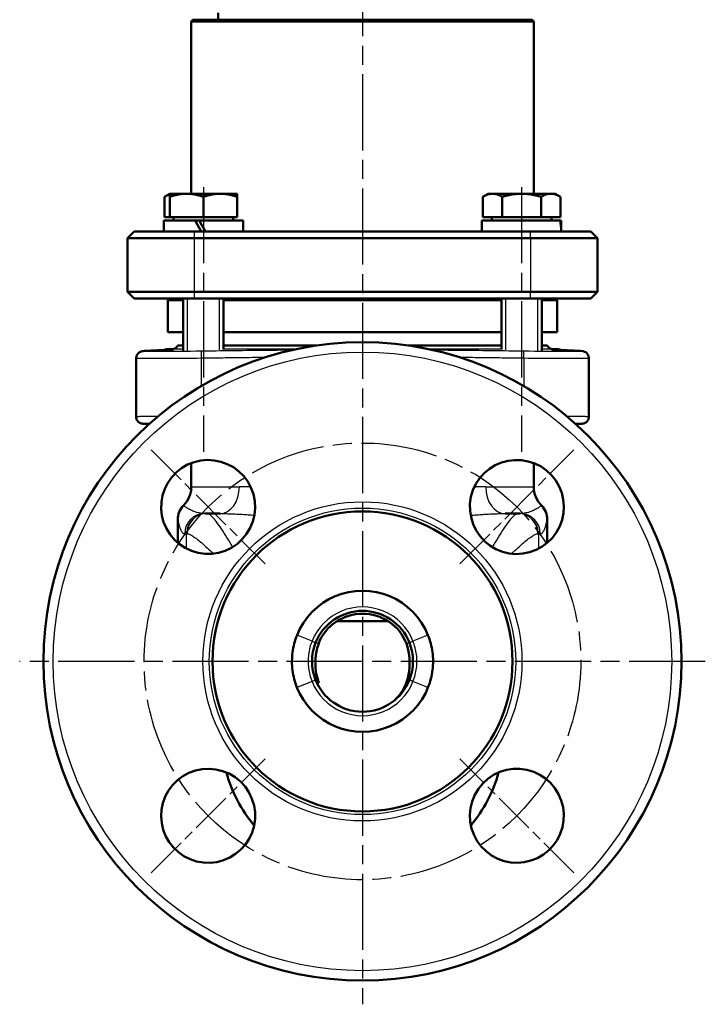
# Model space of a CAD drawing. Header units: millimetres. Extents: x 27 to 364, y 81 to 506.
# Tile 6 of 7: x 260 to 362, y 230 to 377. Entities that reach past the tile are written whole.
import ezdxf

# ---------------------------------------------------------------- set-up
doc = ezdxf.new("R2010")
doc.units = ezdxf.units.MM
doc.header["$LTSCALE"] = 2
doc.linetypes.add('CHAIN', pattern=[0.3543, 0.2362, -0.0295, 0.0591, -0.0295])
for name, color, linetype, lineweight in [('Gewinde(DIN)', 3, 'Continuous', 25), ('Mittellinie(DIN)', 4, 'CHAIN', 25), ('Mittelpunktmarkierung(DIN)', 4, 'CHAIN', 25), ('Sichtbare Kanten(DIN)', 7, 'Continuous', 50), ('Sichtbare tangentiale Kanten(DIN)', 3, 'Continuous', 25)]:
    doc.layers.add(name, color=color, linetype=linetype, lineweight=lineweight)

msp = doc.modelspace()

# ---------------------------------------------------------------- linework, layer by layer
at = {"layer": 'Gewinde(DIN)'}
for p, q in [((285.34, 335.52), (285.34, 327.81)), ((290.15, 327.9), (290.15, 335.52)), ((332.72, 335.52), (332.72, 327.9)), ((337.52, 327.81), (337.52, 335.52))]:
    msp.add_line(p, q, dxfattribs=at)
at = {"layer": 'Mittellinie(DIN)', "linetype": 'CHAIN', "ltscale": 23.990969}
for p, q in [((287.75, 352.12), (287.75, 312.73)), ((335.12, 352.12), (335.12, 312.73))]:
    msp.add_line(p, q, dxfattribs=at)
msp.add_circle((311.43, 281.52), 32.5, dxfattribs=at)
at = {"layer": 'Mittelpunktmarkierung(DIN)', "linetype": 'CHAIN', "ltscale": 23.990969}
for p, q in [((311.43, 504.9), (311.43, 230.48)), ((362.47, 281.52), (260.39, 281.52))]:
    msp.add_line(p, q, dxfattribs=at)
at = {"layer": 'Mittelpunktmarkierung(DIN)', "linetype": 'CHAIN', "ltscale": 13.334355}
for p, q in [((279.97, 312.99), (296.94, 296.02)), ((325.93, 296.02), (342.9, 312.99)), ((279.97, 250.05), (296.94, 267.02)), ((342.9, 250.05), (325.93, 267.02))]:
    msp.add_line(p, q, dxfattribs=at)
at = {"layer": 'Sichtbare Kanten(DIN)'}
for p, q in [((286.18, 377.02), (285.93, 376.77)), ((336.93, 376.77), (285.93, 376.77)), ((285.93, 376.77), (285.93, 351.12)), ((286.18, 377.02), (336.68, 377.02)), ((289.93, 378.02), (289.93, 377.02)), ((336.68, 377.02), (336.93, 376.77)), ((336.93, 376.77), (336.93, 351.12)), ((282.75, 351.12), (281.97, 350.67)), ((281.97, 347.62), (281.97, 350.67)), ((282.75, 350.67), (282.75, 351.12)), ((285.25, 351.12), (282.75, 351.12)), ((282.75, 347.62), (282.75, 350.67)), ((290.25, 351.12), (285.25, 351.12)), ((287.75, 347.62), (287.75, 350.67)), ((292.75, 351.12), (290.25, 351.12)), ((292.75, 351.12), (292.75, 350.67)), ((292.75, 347.62), (292.75, 350.67)), ((330.12, 351.12), (329.35, 350.67)), ((329.35, 347.62), (329.35, 350.67)), ((330.79, 351.12), (330.12, 351.12)), ((335.12, 351.12), (330.79, 351.12)), ((332.23, 347.62), (332.23, 350.67)), ((339.45, 351.12), (335.12, 351.12)), ((338.01, 347.62), (338.01, 350.67)), ((340.12, 351.12), (339.45, 351.12)), ((340.12, 351.12), (340.9, 350.67)), ((340.9, 347.62), (340.9, 350.67)), ((282.75, 347.62), (281.97, 347.62)), ((287.75, 347.62), (282.75, 347.62)), ((283.31, 347.62), (283.31, 347.12)), ((292.75, 347.62), (287.75, 347.62)), ((292.19, 347.62), (292.19, 347.12)), ((332.23, 347.62), (329.35, 347.62)), ((330.68, 347.62), (330.68, 347.12)), ((338.01, 347.62), (332.23, 347.62)), ((340.9, 347.62), (338.01, 347.62)), ((339.56, 347.62), (339.56, 347.12)), ((281.85, 347.12), (286.5, 347.12)), ((281.85, 345.52), (281.85, 347.12)), ((286.5, 347.12), (287.43, 345.52)), ((286.5, 347.12), (287.14, 347.12)), ((288.07, 345.52), (287.14, 347.12)), ((287.14, 347.12), (293.65, 347.12)), ((293.65, 345.52), (293.65, 347.12)), ((329.22, 347.12), (340.89, 347.12)), ((329.22, 345.52), (329.22, 347.12)), ((340.89, 347.12), (340.99, 347.12)), ((340.99, 347.12), (341.02, 347.12)), ((341.02, 346.08), (341.02, 347.12)), ((277.43, 345.52), (276.43, 344.52)), ((286.43, 344.52), (276.43, 344.52)), ((276.43, 344.52), (276.43, 336.52)), ((277.43, 345.52), (286.43, 345.52)), ((336.43, 345.52), (286.43, 345.52)), ((286.43, 344.52), (336.43, 344.52)), ((336.43, 345.52), (345.43, 345.52)), ((346.43, 344.52), (336.43, 344.52)), ((346.43, 344.52), (345.43, 345.52)), ((346.43, 336.52), (346.43, 344.52)), ((276.43, 336.52), (286.43, 336.52)), ((276.43, 336.52), (277.43, 335.52)), ((336.43, 336.52), (286.43, 336.52)), ((336.43, 336.52), (346.43, 336.52)), ((345.43, 335.52), (346.43, 336.52)), ((286.43, 335.52), (277.43, 335.52)), ((282.68, 335.52), (282.43, 335.27)), ((284.75, 335.27), (282.43, 335.27)), ((282.43, 330.52), (282.43, 335.27)), ((284.75, 335.52), (284.75, 327.81)), ((286.43, 335.52), (336.43, 335.52)), ((290.75, 335.52), (290.75, 327.92)), ((332.12, 335.27), (290.75, 335.27)), ((332.12, 335.52), (332.12, 327.92)), ((345.43, 335.52), (336.43, 335.52)), ((338.12, 335.52), (338.12, 327.81)), ((340.43, 335.27), (338.12, 335.27)), ((340.18, 335.52), (340.43, 335.27)), ((340.43, 330.52), (340.43, 335.27)), ((284.75, 330.52), (282.43, 330.52)), ((332.12, 330.52), (290.75, 330.52)), ((340.43, 330.52), (338.12, 330.52)), ((283.93, 328.52), (284.75, 328.52)), ((290.75, 328.52), (304.56, 328.52)), ((318.31, 328.52), (332.12, 328.52)), ((338.12, 328.52), (338.93, 328.52)), ((283.08, 328), (282.41, 327.98)), ((339.79, 328), (340.46, 327.98)), ((277.75, 326.68), (277.75, 317.91)), ((345.12, 326.68), (345.12, 317.91)), ((285.93, 311.03), (285.93, 307.52)), ((336.93, 311.03), (336.93, 307.52)), ((287.95, 303.52), (288.22, 303.52)), ((288.28, 303.52), (288.22, 303.52)), ((288.28, 303.52), (290.22, 303.52)), ((332.65, 303.52), (334.59, 303.52)), ((334.64, 303.52), (334.59, 303.52)), ((334.64, 303.52), (334.92, 303.52)), ((283.93, 302.62), (283.93, 299.16)), ((338.93, 302.62), (338.93, 299.16)), ((311.43, 287.52), (307.66, 287.52)), ((315.2, 287.52), (311.43, 287.52))]:
    msp.add_line(p, q, dxfattribs=at)
at = {"layer": 'Sichtbare Kanten(DIN)', "flags": 128}
for points in [[(282.75, 351.02), (282.72, 351.01), (282.68, 351), (282.65, 350.99), (282.62, 350.98), (282.59, 350.97), (282.56, 350.96), (282.53, 350.95), (282.5, 350.93), (282.47, 350.92), (282.44, 350.91), (282.4, 350.89), (282.37, 350.88), (282.34, 350.87), (282.31, 350.85), (282.27, 350.83), (282.24, 350.82), (282.21, 350.8), (282.18, 350.79), (282.14, 350.77), (282.11, 350.75), (282.07, 350.73), (282.04, 350.71), (282.01, 350.69), (281.97, 350.67)], [(285.25, 351.12), (285.15, 351.12), (285.05, 351.12), (284.95, 351.11), (284.85, 351.11), (284.75, 351.1), (284.65, 351.09), (284.55, 351.08), (284.45, 351.07), (284.35, 351.06), (284.24, 351.05), (284.14, 351.03), (284.04, 351.01), (283.94, 350.99), (283.84, 350.97), (283.73, 350.95), (283.63, 350.93), (283.52, 350.9), (283.41, 350.87), (283.31, 350.84), (283.2, 350.81), (283.09, 350.78), (282.97, 350.75), (282.86, 350.71), (282.75, 350.67)], [(287.75, 350.67), (287.63, 350.71), (287.52, 350.75), (287.41, 350.78), (287.29, 350.81), (287.19, 350.84), (287.08, 350.87), (286.97, 350.9), (286.86, 350.93), (286.76, 350.95), (286.66, 350.97), (286.55, 350.99), (286.45, 351.01), (286.35, 351.03), (286.25, 351.05), (286.15, 351.06), (286.05, 351.07), (285.94, 351.08), (285.84, 351.09), (285.75, 351.1), (285.65, 351.11), (285.55, 351.11), (285.45, 351.12), (285.35, 351.12), (285.25, 351.12)], [(290.25, 351.12), (290.15, 351.12), (290.05, 351.12), (289.95, 351.11), (289.85, 351.11), (289.75, 351.1), (289.65, 351.09), (289.55, 351.08), (289.45, 351.07), (289.35, 351.06), (289.24, 351.05), (289.14, 351.03), (289.04, 351.01), (288.94, 350.99), (288.84, 350.97), (288.73, 350.95), (288.63, 350.93), (288.52, 350.9), (288.41, 350.87), (288.31, 350.84), (288.2, 350.81), (288.09, 350.78), (287.97, 350.75), (287.86, 350.71), (287.75, 350.67)], [(292.75, 350.67), (292.63, 350.71), (292.52, 350.75), (292.41, 350.78), (292.29, 350.81), (292.19, 350.84), (292.08, 350.87), (291.97, 350.9), (291.86, 350.93), (291.76, 350.95), (291.66, 350.97), (291.55, 350.99), (291.45, 351.01), (291.35, 351.03), (291.25, 351.05), (291.15, 351.06), (291.05, 351.07), (290.94, 351.08), (290.84, 351.09), (290.75, 351.1), (290.65, 351.11), (290.55, 351.11), (290.45, 351.12), (290.35, 351.12), (290.25, 351.12)], [(330.79, 351.12), (330.73, 351.12), (330.68, 351.12), (330.62, 351.11), (330.56, 351.11), (330.5, 351.1), (330.45, 351.09), (330.39, 351.08), (330.33, 351.07), (330.27, 351.06), (330.21, 351.05), (330.16, 351.03), (330.1, 351.01), (330.04, 350.99), (329.98, 350.97), (329.92, 350.95), (329.86, 350.93), (329.8, 350.9), (329.73, 350.87), (329.67, 350.84), (329.61, 350.81), (329.54, 350.78), (329.48, 350.75), (329.41, 350.71), (329.35, 350.67)], [(332.23, 350.67), (332.17, 350.71), (332.1, 350.75), (332.04, 350.78), (331.97, 350.81), (331.91, 350.84), (331.85, 350.87), (331.79, 350.9), (331.73, 350.93), (331.67, 350.95), (331.61, 350.97), (331.55, 350.99), (331.49, 351.01), (331.43, 351.03), (331.37, 351.05), (331.31, 351.06), (331.25, 351.07), (331.2, 351.08), (331.14, 351.09), (331.08, 351.1), (331.02, 351.11), (330.96, 351.11), (330.91, 351.12), (330.85, 351.12), (330.79, 351.12)], [(335.12, 351.12), (335.01, 351.12), (334.89, 351.12), (334.78, 351.11), (334.66, 351.11), (334.54, 351.1), (334.43, 351.09), (334.31, 351.08), (334.2, 351.07), (334.08, 351.06), (333.97, 351.05), (333.85, 351.03), (333.73, 351.01), (333.61, 350.99), (333.49, 350.97), (333.37, 350.95), (333.25, 350.93), (333.13, 350.9), (333.01, 350.87), (332.88, 350.84), (332.76, 350.81), (332.63, 350.78), (332.5, 350.75), (332.37, 350.71), (332.23, 350.67)], [(338.01, 350.67), (337.88, 350.71), (337.74, 350.75), (337.62, 350.78), (337.49, 350.81), (337.36, 350.84), (337.24, 350.87), (337.11, 350.9), (336.99, 350.93), (336.87, 350.95), (336.75, 350.97), (336.63, 350.99), (336.51, 351.01), (336.39, 351.03), (336.28, 351.05), (336.16, 351.06), (336.04, 351.07), (335.93, 351.08), (335.81, 351.09), (335.7, 351.1), (335.58, 351.11), (335.47, 351.11), (335.35, 351.12), (335.24, 351.12), (335.12, 351.12)], [(339.45, 351.12), (339.39, 351.12), (339.34, 351.12), (339.28, 351.11), (339.22, 351.11), (339.16, 351.1), (339.11, 351.09), (339.05, 351.08), (338.99, 351.07), (338.93, 351.06), (338.87, 351.05), (338.82, 351.03), (338.76, 351.01), (338.7, 350.99), (338.64, 350.97), (338.58, 350.95), (338.52, 350.93), (338.46, 350.9), (338.39, 350.87), (338.33, 350.84), (338.27, 350.81), (338.21, 350.78), (338.14, 350.75), (338.07, 350.71), (338.01, 350.67)], [(340.9, 350.67), (340.83, 350.71), (340.76, 350.75), (340.7, 350.78), (340.63, 350.81), (340.57, 350.84), (340.51, 350.87), (340.45, 350.9), (340.39, 350.93), (340.33, 350.95), (340.27, 350.97), (340.21, 350.99), (340.15, 351.01), (340.09, 351.03), (340.03, 351.05), (339.97, 351.06), (339.91, 351.07), (339.86, 351.08), (339.8, 351.09), (339.74, 351.1), (339.68, 351.11), (339.63, 351.11), (339.57, 351.12), (339.51, 351.12), (339.45, 351.12)], [(277.75, 326.68), (277.77, 326.89), (277.83, 327.08), (277.93, 327.26), (278.06, 327.41), (278.21, 327.53), (278.36, 327.61), (278.48, 327.65), (278.56, 327.67), (278.67, 327.69), (278.76, 327.7), (278.96, 327.72), (279.22, 327.74), (279.54, 327.76), (279.92, 327.78), (280.37, 327.79)], [(280.37, 327.79), (280.97, 327.82), (281.5, 327.84), (281.96, 327.87), (282.36, 327.89), (282.69, 327.91), (282.94, 327.92), (283.04, 327.93), (283.12, 327.94), (283.17, 327.94), (283.19, 327.95)], [(339.67, 327.95), (339.7, 327.94), (339.75, 327.94), (339.83, 327.93), (339.92, 327.92), (340.18, 327.91), (340.51, 327.89), (340.9, 327.87), (341.37, 327.84), (341.9, 327.82), (342.49, 327.79)], [(342.49, 327.79), (342.94, 327.78), (343.33, 327.76), (343.65, 327.74), (343.91, 327.72), (344.31, 327.67), (344.39, 327.65), (344.51, 327.61), (344.66, 327.53), (344.81, 327.41), (344.94, 327.26), (345.04, 327.08), (345.1, 326.89), (345.12, 326.68)], [(279.66, 316.83), (279.38, 316.85), (279.15, 316.86), (278.95, 316.87), (278.79, 316.89), (278.64, 316.91), (278.55, 316.92), (278.49, 316.94), (278.4, 316.97), (278.29, 317.02), (278.17, 317.09), (278.05, 317.19), (277.94, 317.31), (277.86, 317.45), (277.8, 317.59), (277.76, 317.75), (277.75, 317.91)], [(345.12, 317.91), (345.11, 317.75), (345.07, 317.59), (345.01, 317.45), (344.92, 317.31), (344.82, 317.19), (344.7, 317.09), (344.58, 317.02), (344.47, 316.97), (344.38, 316.94), (344.32, 316.92), (344.22, 316.91), (344.08, 316.89), (343.91, 316.87), (343.72, 316.86), (343.48, 316.85), (343.2, 316.83)], [(294.35, 308.27), (294.83, 307.38), (295.19, 306.4), (295.4, 305.37), (295.45, 304.34), (295.36, 303.35), (295.11, 302.35), (294.72, 301.38), (294.18, 300.48), (293.54, 299.69), (292.8, 299.02), (291.94, 298.43), (290.99, 297.98), (290, 297.68), (289.01, 297.52), (287.99, 297.52), (286.95, 297.66), (285.95, 297.97), (285.02, 298.4), (284.19, 298.95), (283.44, 299.62), (282.78, 300.41), (282.24, 301.29), (281.83, 302.23), (281.57, 303.21), (281.46, 304.19), (281.49, 305.2), (281.67, 306.21), (281.99, 307.19), (282.46, 308.11), (283.04, 308.94), (283.72, 309.66), (284.51, 310.28), (285.39, 310.8), (286.35, 311.18), (287.35, 311.41), (288.37, 311.5), (289.36, 311.44), (290.34, 311.24), (291.3, 310.89), (292.21, 310.41), (293.04, 309.79), (293.76, 309.07), (294.35, 308.27)], [(338.18, 298.6), (337.29, 298.12), (336.31, 297.77), (335.29, 297.56), (334.25, 297.5), (333.26, 297.6), (332.26, 297.84), (331.29, 298.24), (330.39, 298.77), (329.6, 299.42), (328.93, 300.16), (328.35, 301.02), (327.89, 301.96), (327.59, 302.96), (327.44, 303.95), (327.43, 304.96), (327.58, 306), (327.88, 307.01), (328.31, 307.93), (328.86, 308.76), (329.54, 309.52), (330.32, 310.18), (331.2, 310.72), (332.14, 311.12), (333.12, 311.38), (334.11, 311.49), (335.11, 311.46), (336.12, 311.29), (337.1, 310.96), (338.02, 310.5), (338.85, 309.92), (339.57, 309.24), (340.2, 308.45), (340.71, 307.56), (341.09, 306.6), (341.33, 305.6), (341.41, 304.59), (341.36, 303.59), (341.15, 302.61), (340.81, 301.65), (340.32, 300.74), (339.7, 299.92), (338.98, 299.2), (338.18, 298.6)], [(321.18, 285.44), (320.75, 286.38), (320.22, 287.28), (319.61, 288.12), (318.92, 288.89), (318.15, 289.6), (317.32, 290.22), (316.43, 290.76), (315.49, 291.21), (314.51, 291.56), (313.5, 291.82), (312.47, 291.97), (311.43, 292.03), (310.39, 291.97), (309.36, 291.82), (308.35, 291.56), (307.38, 291.21), (306.44, 290.76), (305.55, 290.22), (304.72, 289.6), (303.95, 288.89), (303.26, 288.12), (302.65, 287.28), (302.12, 286.38), (301.69, 285.44)], [(318.41, 284.32), (318.18, 284.83), (317.92, 285.33), (317.62, 285.8), (317.28, 286.25), (316.92, 286.67), (316.52, 287.06), (316.09, 287.42), (315.64, 287.75), (315.17, 288.05), (314.67, 288.3), (314.16, 288.53), (313.63, 288.71), (313.09, 288.85), (312.55, 288.96), (311.99, 289.02), (311.43, 289.04), (310.87, 289.02), (310.32, 288.96), (309.77, 288.85), (309.23, 288.71), (308.7, 288.52), (308.19, 288.3), (307.7, 288.04), (307.22, 287.75), (306.77, 287.42), (306.35, 287.06), (305.95, 286.66), (305.58, 286.24), (305.25, 285.79), (304.95, 285.32), (304.68, 284.83), (304.46, 284.32)], [(317.96, 284.2), (317.76, 284.68), (317.51, 285.14), (317.23, 285.58), (316.92, 286), (316.58, 286.39), (316.2, 286.76), (315.81, 287.1), (315.38, 287.4), (314.94, 287.68), (314.47, 287.92), (313.99, 288.13), (313.5, 288.3), (312.99, 288.43), (312.48, 288.53), (311.96, 288.59), (311.44, 288.61), (310.91, 288.59), (310.39, 288.53), (309.88, 288.44), (309.38, 288.3), (308.88, 288.13), (308.4, 287.92), (307.93, 287.68), (307.49, 287.41), (307.07, 287.1), (306.67, 286.76), (306.29, 286.4), (305.95, 286), (305.64, 285.59), (305.35, 285.14), (305.1, 284.68), (304.91, 284.2)], [(301.69, 285.44), (301.57, 285.12), (301.46, 284.81), (301.36, 284.49), (301.27, 284.17), (301.19, 283.85), (301.12, 283.52), (301.06, 283.19), (301.01, 282.86), (300.98, 282.53), (300.95, 282.2), (300.94, 281.86), (300.93, 281.53), (300.93, 281.2), (300.95, 280.86), (300.98, 280.53), (301.01, 280.2), (301.06, 279.87), (301.12, 279.54), (301.19, 279.21), (301.27, 278.89), (301.36, 278.57), (301.46, 278.25), (301.57, 277.93), (301.68, 277.62)], [(304.46, 284.32), (304.22, 283.65), (304.05, 282.95), (303.95, 282.24), (303.92, 281.53), (303.95, 280.82), (304.05, 280.11), (304.22, 279.41), (304.46, 278.74)], [(318.41, 278.74), (318.65, 279.42), (318.81, 280.11), (318.92, 280.82), (318.95, 281.53), (318.92, 282.25), (318.81, 282.96), (318.64, 283.65), (318.41, 284.32)], [(321.18, 277.62), (321.28, 277.88), (321.4, 278.2), (321.51, 278.57), (321.61, 278.93), (321.69, 279.27), (321.76, 279.59), (321.81, 279.92), (321.86, 280.25), (321.89, 280.58), (321.92, 280.91), (321.93, 281.24), (321.94, 281.57), (321.93, 281.9), (321.91, 282.23), (321.89, 282.56), (321.85, 282.88), (321.8, 283.21), (321.74, 283.54), (321.67, 283.86), (321.6, 284.18), (321.51, 284.5), (321.41, 284.82), (321.3, 285.13), (321.18, 285.44)], [(304.91, 284.2), (304.7, 283.48), (304.55, 282.74), (304.46, 281.99), (304.43, 281.24), (304.46, 280.49), (304.56, 279.74), (304.71, 279.01), (304.92, 278.29)], [(317.95, 278.29), (318.16, 279.01), (318.31, 279.75), (318.41, 280.5), (318.44, 281.25), (318.41, 282), (318.32, 282.74), (318.16, 283.48), (317.96, 284.2)], [(304.46, 278.74), (304.68, 278.24), (304.93, 277.77), (305.22, 277.31), (305.54, 276.87), (305.89, 276.46), (306.27, 276.08), (306.68, 275.72), (307.11, 275.4)], [(315.76, 275.4), (316.19, 275.72), (316.6, 276.08), (316.98, 276.46), (317.33, 276.88), (317.65, 277.31), (317.93, 277.77), (318.19, 278.24), (318.41, 278.74)], [(301.68, 277.62), (302.12, 276.68), (302.65, 275.78), (303.26, 274.93), (303.96, 274.16), (304.73, 273.45), (305.56, 272.83), (306.46, 272.29), (307.4, 271.84), (308.38, 271.49), (309.39, 271.23), (310.43, 271.08), (311.47, 271.03), (312.51, 271.09), (313.55, 271.25), (314.56, 271.51), (315.54, 271.87), (316.48, 272.32), (317.37, 272.87), (318.2, 273.5), (318.96, 274.21), (319.66, 275.01), (320.3, 275.91), (320.84, 276.86), (321.18, 277.62)], [(316.23, 275.76), (316.27, 275.79), (316.34, 275.86), (316.4, 275.91), (316.46, 275.98), (316.6, 276.13), (316.88, 276.45), (317.14, 276.78), (317.38, 277.14), (317.6, 277.51), (317.79, 277.89), (317.95, 278.29)], [(307.11, 275.4), (307.59, 275.08), (308.1, 274.81), (308.62, 274.57), (309.17, 274.38), (309.72, 274.23), (310.29, 274.12), (310.86, 274.05), (311.44, 274.03), (312.01, 274.05), (312.58, 274.12), (313.15, 274.23), (313.71, 274.38), (314.25, 274.58), (314.77, 274.81), (315.28, 275.08), (315.76, 275.4)], [(284.69, 264.44), (285.57, 264.92), (286.55, 265.28), (287.58, 265.48), (288.61, 265.54), (289.61, 265.44), (290.6, 265.2), (291.58, 264.81), (292.47, 264.27), (293.26, 263.63), (293.94, 262.89), (294.52, 262.03), (294.98, 261.08), (295.28, 260.09), (295.43, 259.1), (295.44, 258.08), (295.29, 257.04), (294.99, 256.04), (294.55, 255.11), (294.01, 254.28), (293.33, 253.52), (292.55, 252.86), (291.67, 252.32), (290.72, 251.92), (289.75, 251.66), (288.76, 251.55), (287.75, 251.58), (286.74, 251.75), (285.76, 252.08), (284.85, 252.54), (284.02, 253.13), (283.3, 253.81), (282.67, 254.6), (282.16, 255.48), (281.78, 256.44), (281.54, 257.44), (281.45, 258.46), (281.51, 259.45), (281.71, 260.43), (282.06, 261.39), (282.55, 262.3), (283.16, 263.12), (283.89, 263.84), (284.69, 264.44)], [(328.51, 254.77), (328.04, 255.66), (327.68, 256.64), (327.47, 257.67), (327.42, 258.7), (327.51, 259.69), (327.75, 260.69), (328.15, 261.66), (328.69, 262.56), (329.33, 263.35), (330.07, 264.03), (330.93, 264.61), (331.88, 265.06), (332.87, 265.37), (333.86, 265.52), (334.88, 265.52), (335.91, 265.38), (336.92, 265.08), (337.85, 264.64), (338.67, 264.09), (339.43, 263.42), (340.09, 262.63), (340.63, 261.76), (341.03, 260.81), (341.29, 259.83), (341.41, 258.85), (341.38, 257.84), (341.2, 256.83), (340.88, 255.85), (340.41, 254.93), (339.83, 254.1), (339.15, 253.38), (338.36, 252.76), (337.47, 252.25), (336.52, 251.86), (335.51, 251.63), (334.5, 251.54), (333.51, 251.6), (332.53, 251.8), (331.56, 252.15), (330.66, 252.63), (329.83, 253.25), (329.11, 253.97), (328.51, 254.77)]]:
    msp.add_lwpolyline(points, dxfattribs=at)
at = {"layer": 'Sichtbare Kanten(DIN)'}
for radius in [47.5, 22.33]:
    msp.add_circle((311.43, 281.52), radius, dxfattribs=at)
for centre, radius, start, end in [((283.05, 329), 1, 271.5, 331.4887), ((339.81, 329), 1, 208.5113, 268.5), ((282.43, 326.98), 1, 91.5, 117.6521), ((340.43, 326.98), 1, 62.3412, 88.5), ((281.93, 307.52), 4, 315.5847, 0), ((340.93, 307.52), 4, 180, 224.4153), ((286.93, 302.62), 3, 135.5847, 180), ((335.93, 302.62), 3, 0, 44.4153), ((311.43, 270.52), 21, 195.2742, 219.7958), ((311.43, 270.52), 21, 320.2042, 344.7258)]:
    msp.add_arc(centre, radius, start, end, dxfattribs=at)
for centre, start_param, end_param in [((335.12, 344.97), 1.62506, 1.783197), ((335.12, 346.08), 1.516532, 1.673308)]:
    msp.add_ellipse(centre, major_axis=(0, -10.22), ratio=0.57735, start_param=start_param, end_param=end_param, dxfattribs=at)
at = {"layer": 'Sichtbare tangentiale Kanten(DIN)'}
for p, q in [((286.43, 344.52), (286.43, 345.52)), ((286.43, 336.52), (286.43, 344.52)), ((336.43, 344.52), (336.43, 345.52)), ((336.43, 344.52), (336.43, 336.52)), ((286.43, 335.52), (286.43, 336.52)), ((336.43, 335.52), (336.43, 336.52)), ((282.41, 327.98), (283.02, 327.98)), ((284.75, 328), (283.08, 328)), ((301.63, 328), (290.75, 328)), ((332.12, 328), (321.24, 328)), ((339.79, 328), (338.12, 328)), ((339.85, 327.98), (340.46, 327.98)), ((287.41, 326.68), (287.41, 322.5)), ((335.46, 326.68), (335.46, 322.5)), ((285.93, 307.52), (293.1, 307.52)), ((329.77, 307.52), (336.93, 307.52)), ((285.25, 300.52), (284.97, 300.52)), ((285.25, 298.28), (285.25, 300.52)), ((285.25, 300.52), (285.31, 300.52)), ((337.56, 300.52), (337.62, 300.52)), ((337.62, 300.52), (337.62, 298.28)), ((337.9, 300.52), (337.62, 300.52)), ((303.92, 284.54), (301.69, 285.44)), ((303.92, 284.54), (303.92, 284.54)), ((304.47, 284.31), (304.46, 284.32)), ((318.4, 284.31), (318.41, 284.32)), ((321.18, 285.44), (318.95, 284.54)), ((318.95, 284.54), (318.95, 284.54)), ((303.92, 278.52), (301.68, 277.62)), ((303.91, 278.53), (303.92, 278.52)), ((318.95, 278.52), (318.95, 278.53)), ((321.18, 277.62), (318.95, 278.52))]:
    msp.add_line(p, q, dxfattribs=at)
at = {"layer": 'Sichtbare tangentiale Kanten(DIN)', "flags": 128}
for points in [[(287.42, 327.68), (286.62, 327.67), (285.82, 327.66), (285.04, 327.65), (284.28, 327.64), (283.54, 327.64), (282.85, 327.63), (282.19, 327.63), (281.57, 327.63), (281.01, 327.63), (280.5, 327.63), (280.05, 327.63), (279.66, 327.64), (279.33, 327.64), (279.07, 327.65), (278.88, 327.66), (278.77, 327.67), (278.73, 327.68), (278.76, 327.7), (278.86, 327.71), (279.04, 327.72), (279.28, 327.74), (279.58, 327.76), (279.96, 327.78), (280.39, 327.8)], [(280.39, 327.8), (280.7, 327.81), (281, 327.82), (281.28, 327.83), (281.54, 327.85), (281.78, 327.86), (282.01, 327.87), (282.22, 327.88), (282.42, 327.89), (282.59, 327.9), (282.75, 327.91), (282.89, 327.92), (283.02, 327.93), (283.12, 327.94), (283.21, 327.94), (283.27, 327.95), (283.32, 327.96), (283.35, 327.96), (283.36, 327.97), (283.35, 327.97), (283.32, 327.98), (283.27, 327.98), (283.21, 327.98), (283.12, 327.98), (283.02, 327.98)], [(287.41, 326.68), (287.81, 326.69), (288.21, 326.69), (288.61, 326.7), (289.02, 326.7), (289.42, 326.71), (289.82, 326.71), (290.23, 326.72), (290.63, 326.72), (291.03, 326.73), (291.43, 326.74), (291.84, 326.74), (292.24, 326.75), (292.64, 326.75), (293.05, 326.76), (293.45, 326.76), (293.85, 326.76), (294.25, 326.77), (294.66, 326.77), (295.06, 326.78), (295.46, 326.78), (295.87, 326.79), (296.27, 326.79), (296.67, 326.79), (297.07, 326.8)], [(300.86, 327.83), (300.3, 327.83), (299.74, 327.82), (299.18, 327.82), (298.62, 327.81), (298.06, 327.81), (297.5, 327.8), (296.94, 327.8), (296.38, 327.79), (295.82, 327.79), (295.26, 327.78), (294.7, 327.77), (294.14, 327.77), (293.58, 327.76), (293.02, 327.75), (292.46, 327.75), (291.9, 327.74), (291.34, 327.73), (290.78, 327.73), (290.22, 327.72), (289.66, 327.71), (289.1, 327.7), (288.54, 327.7), (287.98, 327.69), (287.42, 327.68)], [(335.44, 327.68), (334.88, 327.69), (334.32, 327.7), (333.76, 327.7), (333.2, 327.71), (332.64, 327.72), (332.08, 327.73), (331.52, 327.73), (330.96, 327.74), (330.4, 327.75), (329.84, 327.75), (329.28, 327.76), (328.73, 327.77), (328.17, 327.77), (327.61, 327.78), (327.05, 327.79), (326.49, 327.79), (325.93, 327.8), (325.37, 327.8), (324.81, 327.81), (324.25, 327.81), (323.69, 327.82), (323.13, 327.82), (322.57, 327.83), (322.01, 327.83)], [(325.79, 326.8), (326.2, 326.79), (326.6, 326.79), (327, 326.79), (327.4, 326.78), (327.81, 326.78), (328.21, 326.77), (328.61, 326.77), (329.02, 326.76), (329.42, 326.76), (329.82, 326.76), (330.22, 326.75), (330.63, 326.75), (331.03, 326.74), (331.43, 326.74), (331.84, 326.73), (332.24, 326.72), (332.64, 326.72), (333.04, 326.71), (333.45, 326.71), (333.85, 326.7), (334.25, 326.7), (334.66, 326.69), (335.06, 326.69), (335.46, 326.68)], [(342.48, 327.8), (342.91, 327.78), (343.29, 327.76), (343.6, 327.74), (343.84, 327.72), (344.01, 327.71), (344.11, 327.7), (344.14, 327.68), (344.1, 327.67), (343.98, 327.66), (343.79, 327.65), (343.54, 327.64), (343.21, 327.64), (342.82, 327.63), (342.37, 327.63), (341.86, 327.63), (341.29, 327.63), (340.68, 327.63), (340.02, 327.63), (339.32, 327.64), (338.59, 327.64), (337.83, 327.65), (337.05, 327.66), (336.25, 327.67), (335.44, 327.68)], [(339.85, 327.98), (339.75, 327.98), (339.66, 327.98), (339.6, 327.98), (339.55, 327.98), (339.52, 327.97), (339.51, 327.97), (339.52, 327.96), (339.55, 327.96), (339.6, 327.95), (339.66, 327.94), (339.75, 327.94), (339.85, 327.93), (339.97, 327.92), (340.11, 327.91), (340.27, 327.9), (340.45, 327.89), (340.64, 327.88), (340.85, 327.87), (341.08, 327.86), (341.33, 327.85), (341.59, 327.83), (341.87, 327.82), (342.17, 327.81), (342.48, 327.8)], [(277.75, 326.68), (277.77, 326.68), (277.83, 326.67), (277.93, 326.66), (278.07, 326.65), (278.26, 326.65), (278.48, 326.64), (278.74, 326.64), (279.04, 326.64), (279.37, 326.63), (279.73, 326.63), (280.13, 326.63), (280.56, 326.63), (281.01, 326.63), (281.5, 326.63), (282.01, 326.63), (282.55, 326.63), (283.11, 326.64), (283.68, 326.64), (284.28, 326.65), (284.88, 326.65), (285.5, 326.66), (286.13, 326.66), (286.77, 326.67), (287.41, 326.68)], [(335.46, 326.68), (336.1, 326.67), (336.73, 326.66), (337.36, 326.66), (337.98, 326.65), (338.59, 326.65), (339.18, 326.64), (339.76, 326.64), (340.31, 326.63), (340.85, 326.63), (341.36, 326.63), (341.85, 326.63), (342.31, 326.63), (342.74, 326.63), (343.14, 326.63), (343.51, 326.63), (343.84, 326.64), (344.13, 326.64), (344.39, 326.64), (344.61, 326.65), (344.79, 326.65), (344.94, 326.66), (345.04, 326.67), (345.1, 326.68), (345.12, 326.68)], [(280.97, 317.97), (280.72, 317.97), (280.48, 317.97), (280.25, 317.97), (280.02, 317.97), (279.81, 317.97), (279.61, 317.96), (279.41, 317.96), (279.23, 317.96), (279.05, 317.96), (278.89, 317.96), (278.73, 317.96), (278.59, 317.95), (278.46, 317.95), (278.34, 317.95), (278.23, 317.95), (278.13, 317.94), (278.04, 317.94), (277.96, 317.94), (277.89, 317.93), (277.84, 317.93), (277.8, 317.92), (277.77, 317.92), (277.75, 317.92), (277.75, 317.91)], [(279.66, 316.83), (279.51, 316.84), (279.37, 316.85), (279.24, 316.86), (279.13, 316.86), (279.03, 316.87), (278.94, 316.88), (278.87, 316.88), (278.82, 316.89), (278.77, 316.9), (278.74, 316.9), (278.73, 316.91), (278.73, 316.91), (278.74, 316.92), (278.77, 316.92), (278.81, 316.93), (278.87, 316.93), (278.94, 316.94), (279.02, 316.94), (279.12, 316.95), (279.23, 316.95), (279.36, 316.95), (279.49, 316.95), (279.64, 316.96), (279.81, 316.96)], [(345.12, 317.91), (345.12, 317.92), (345.1, 317.92), (345.07, 317.92), (345.03, 317.93), (344.97, 317.93), (344.91, 317.94), (344.83, 317.94), (344.74, 317.94), (344.64, 317.95), (344.53, 317.95), (344.41, 317.95), (344.28, 317.95), (344.13, 317.96), (343.98, 317.96), (343.81, 317.96), (343.64, 317.96), (343.46, 317.96), (343.26, 317.96), (343.06, 317.97), (342.84, 317.97), (342.62, 317.97), (342.39, 317.97), (342.15, 317.97), (341.9, 317.97)], [(343.06, 316.96), (343.22, 316.96), (343.37, 316.95), (343.51, 316.95), (343.64, 316.95), (343.75, 316.95), (343.85, 316.94), (343.93, 316.94), (344, 316.93), (344.06, 316.93), (344.1, 316.92), (344.13, 316.92), (344.14, 316.91), (344.14, 316.91), (344.13, 316.9), (344.1, 316.9), (344.05, 316.89), (343.99, 316.88), (343.92, 316.88), (343.84, 316.87), (343.74, 316.86), (343.62, 316.86), (343.5, 316.85), (343.36, 316.84), (343.2, 316.83)], [(294.8, 307.47), (294.72, 307.47), (294.65, 307.47), (294.57, 307.48), (294.5, 307.48), (294.43, 307.49), (294.36, 307.49), (294.28, 307.49), (294.21, 307.5), (294.14, 307.5), (294.07, 307.5), (294, 307.5), (293.93, 307.51), (293.86, 307.51), (293.79, 307.51), (293.72, 307.51), (293.65, 307.51), (293.58, 307.52), (293.51, 307.52), (293.44, 307.52), (293.37, 307.52), (293.3, 307.52), (293.23, 307.52), (293.16, 307.52), (293.1, 307.52)], [(329.77, 307.52), (329.7, 307.52), (329.63, 307.52), (329.57, 307.52), (329.5, 307.52), (329.43, 307.52), (329.36, 307.52), (329.29, 307.52), (329.22, 307.51), (329.15, 307.51), (329.08, 307.51), (329.01, 307.51), (328.94, 307.5), (328.87, 307.5), (328.8, 307.5), (328.73, 307.5), (328.65, 307.49), (328.58, 307.49), (328.51, 307.49), (328.44, 307.48), (328.36, 307.48), (328.29, 307.47), (328.22, 307.47), (328.14, 307.46), (328.07, 307.46)], [(287.95, 303.52), (287.73, 303.53), (287.52, 303.54), (287.32, 303.57), (287.11, 303.61), (286.92, 303.65), (286.72, 303.7), (286.54, 303.76), (286.36, 303.82), (286.19, 303.89), (286.02, 303.96), (285.86, 304.04), (285.72, 304.11), (285.58, 304.19), (285.45, 304.26), (285.33, 304.34), (285.22, 304.41), (285.12, 304.47), (285.04, 304.53), (284.96, 304.59), (284.9, 304.63), (284.85, 304.67), (284.82, 304.7), (284.8, 304.72), (284.79, 304.72)], [(292.13, 298.54), (291.9, 298.9), (291.68, 299.26), (291.46, 299.61), (291.25, 299.96), (291.04, 300.29), (290.83, 300.62), (290.63, 300.94), (290.43, 301.24), (290.24, 301.52), (290.05, 301.8), (289.87, 302.05), (289.7, 302.28), (289.54, 302.49), (289.38, 302.68), (289.24, 302.85), (289.1, 303), (288.96, 303.13), (288.84, 303.24), (288.73, 303.33), (288.62, 303.4), (288.52, 303.45), (288.43, 303.49), (288.35, 303.51), (288.28, 303.52)], [(290.22, 303.52), (290.41, 303.52), (290.61, 303.52), (290.8, 303.52), (291, 303.51), (291.2, 303.51), (291.4, 303.5), (291.61, 303.5), (291.81, 303.49), (292.02, 303.48), (292.23, 303.47), (292.44, 303.46), (292.65, 303.45), (292.87, 303.44), (293.09, 303.43), (293.3, 303.42), (293.53, 303.41), (293.75, 303.39), (293.97, 303.38), (294.2, 303.36), (294.42, 303.35), (294.65, 303.33), (294.88, 303.32), (295.11, 303.3), (295.34, 303.29)], [(327.53, 303.26), (327.76, 303.28), (327.99, 303.3), (328.22, 303.31), (328.45, 303.33), (328.67, 303.35), (328.9, 303.36), (329.12, 303.38), (329.34, 303.39), (329.56, 303.41), (329.78, 303.42), (330, 303.43), (330.21, 303.44), (330.43, 303.46), (330.64, 303.47), (330.85, 303.48), (331.06, 303.49), (331.26, 303.49), (331.47, 303.5), (331.67, 303.51), (331.87, 303.51), (332.07, 303.52), (332.26, 303.52), (332.46, 303.52), (332.65, 303.52)], [(334.59, 303.52), (334.52, 303.51), (334.44, 303.49), (334.35, 303.45), (334.25, 303.4), (334.14, 303.33), (334.03, 303.24), (333.9, 303.13), (333.77, 303), (333.63, 302.85), (333.48, 302.68), (333.33, 302.49), (333.16, 302.28), (332.99, 302.05), (332.81, 301.8), (332.63, 301.52), (332.44, 301.24), (332.24, 300.94), (332.04, 300.62), (331.83, 300.29), (331.62, 299.96), (331.41, 299.61), (331.19, 299.26), (330.97, 298.9), (330.74, 298.54)], [(338.08, 304.72), (338.07, 304.72), (338.05, 304.7), (338.01, 304.67), (337.97, 304.63), (337.91, 304.59), (337.83, 304.53), (337.75, 304.47), (337.65, 304.41), (337.54, 304.34), (337.42, 304.26), (337.29, 304.19), (337.15, 304.11), (337, 304.04), (336.85, 303.96), (336.68, 303.89), (336.51, 303.82), (336.33, 303.76), (336.14, 303.7), (335.95, 303.65), (335.75, 303.61), (335.55, 303.57), (335.34, 303.54), (335.13, 303.53), (334.92, 303.52)], [(283.93, 302.62), (283.94, 302.61), (283.94, 302.58), (283.95, 302.54), (283.96, 302.47), (283.98, 302.39), (284, 302.29), (284.02, 302.19), (284.05, 302.07), (284.08, 301.95), (284.11, 301.82), (284.15, 301.69), (284.19, 301.55), (284.24, 301.42), (284.29, 301.29), (284.34, 301.17), (284.39, 301.05), (284.45, 300.94), (284.51, 300.84), (284.58, 300.75), (284.65, 300.67), (284.72, 300.61), (284.8, 300.56), (284.88, 300.53), (284.97, 300.52)], [(337.9, 300.52), (337.98, 300.53), (338.07, 300.56), (338.14, 300.61), (338.22, 300.67), (338.29, 300.75), (338.35, 300.84), (338.42, 300.94), (338.47, 301.05), (338.53, 301.17), (338.58, 301.29), (338.63, 301.42), (338.68, 301.55), (338.72, 301.69), (338.75, 301.82), (338.79, 301.95), (338.82, 302.07), (338.84, 302.19), (338.87, 302.29), (338.89, 302.39), (338.9, 302.47), (338.92, 302.54), (338.93, 302.58), (338.93, 302.61), (338.93, 302.62)], [(285.31, 300.52), (285.38, 300.52), (285.45, 300.5), (285.54, 300.48), (285.64, 300.44), (285.74, 300.4), (285.85, 300.35), (285.97, 300.28), (286.1, 300.2), (286.24, 300.12), (286.38, 300.02), (286.54, 299.91), (286.7, 299.79), (286.87, 299.66), (287.05, 299.51), (287.24, 299.36), (287.44, 299.19), (287.64, 299.02), (287.85, 298.83), (288.07, 298.64), (288.29, 298.43), (288.52, 298.22), (288.75, 298), (288.98, 297.78), (289.22, 297.55)], [(333.65, 297.55), (333.89, 297.78), (334.12, 298), (334.35, 298.22), (334.58, 298.43), (334.8, 298.64), (335.01, 298.83), (335.22, 299.02), (335.43, 299.19), (335.62, 299.36), (335.81, 299.51), (335.99, 299.66), (336.17, 299.79), (336.33, 299.91), (336.48, 300.02), (336.63, 300.12), (336.77, 300.2), (336.9, 300.28), (337.02, 300.35), (337.13, 300.4), (337.23, 300.44), (337.33, 300.48), (337.41, 300.5), (337.49, 300.52), (337.56, 300.52)], [(318.95, 284.54), (318.61, 285.27), (318.21, 285.96), (317.74, 286.6), (317.21, 287.2), (316.62, 287.74), (315.98, 288.23), (315.29, 288.64), (314.57, 288.99), (313.82, 289.26), (313.04, 289.46), (312.24, 289.58), (311.44, 289.62), (310.64, 289.58), (309.85, 289.46), (309.07, 289.27), (308.31, 288.99), (307.59, 288.65), (306.9, 288.23), (306.26, 287.75), (305.67, 287.21), (305.13, 286.61), (304.66, 285.96), (304.25, 285.27), (303.92, 284.54)], [(303.92, 284.54), (303.83, 284.3), (303.74, 284.06), (303.66, 283.81), (303.6, 283.57), (303.53, 283.32), (303.48, 283.06), (303.44, 282.81), (303.4, 282.56), (303.37, 282.3), (303.35, 282.04), (303.34, 281.79), (303.33, 281.53), (303.34, 281.28), (303.35, 281.02), (303.37, 280.76), (303.4, 280.51), (303.44, 280.25), (303.48, 280), (303.53, 279.75), (303.59, 279.5), (303.66, 279.25), (303.74, 279.01), (303.82, 278.76), (303.91, 278.53)], [(304.92, 284.19), (304.92, 284.19), (304.91, 284.19), (304.89, 284.2), (304.88, 284.2), (304.86, 284.21), (304.84, 284.21), (304.82, 284.22), (304.79, 284.22), (304.77, 284.23), (304.74, 284.23), (304.72, 284.24), (304.69, 284.25), (304.66, 284.25), (304.64, 284.26), (304.61, 284.27), (304.59, 284.27), (304.57, 284.28), (304.55, 284.29), (304.53, 284.29), (304.51, 284.3), (304.5, 284.3), (304.49, 284.31), (304.48, 284.31), (304.47, 284.31)], [(317.95, 284.19), (317.95, 284.19), (317.96, 284.19), (317.97, 284.2), (317.99, 284.2), (318.01, 284.21), (318.03, 284.21), (318.05, 284.22), (318.08, 284.22), (318.1, 284.23), (318.13, 284.23), (318.15, 284.24), (318.18, 284.25), (318.2, 284.25), (318.23, 284.26), (318.25, 284.27), (318.28, 284.27), (318.3, 284.28), (318.32, 284.29), (318.34, 284.29), (318.36, 284.3), (318.37, 284.3), (318.38, 284.31), (318.39, 284.31), (318.4, 284.31)], [(318.95, 278.53), (319.05, 278.76), (319.13, 279.01), (319.21, 279.25), (319.27, 279.5), (319.33, 279.75), (319.39, 280), (319.43, 280.25), (319.47, 280.5), (319.5, 280.76), (319.52, 281.02), (319.53, 281.27), (319.53, 281.53), (319.53, 281.79), (319.52, 282.04), (319.5, 282.3), (319.47, 282.56), (319.43, 282.81), (319.39, 283.06), (319.33, 283.31), (319.27, 283.56), (319.2, 283.81), (319.13, 284.06), (319.04, 284.3), (318.95, 284.54)], [(303.92, 278.52), (304.25, 277.79), (304.66, 277.1), (305.13, 276.45), (305.66, 275.86), (306.25, 275.32), (306.89, 274.83), (307.58, 274.42), (308.3, 274.07), (309.05, 273.8), (309.84, 273.6), (310.63, 273.48), (311.43, 273.44), (312.23, 273.48), (313.03, 273.6), (313.81, 273.79), (314.57, 274.07), (315.29, 274.42), (315.98, 274.84), (316.62, 275.32), (317.21, 275.86), (317.74, 276.45), (318.21, 277.1), (318.62, 277.79), (318.95, 278.52)], [(304.92, 278.29), (304.92, 278.3), (304.91, 278.3), (304.89, 278.32), (304.87, 278.33), (304.85, 278.35), (304.83, 278.38), (304.8, 278.4), (304.77, 278.43), (304.74, 278.46), (304.71, 278.49), (304.68, 278.52), (304.65, 278.55), (304.62, 278.58), (304.59, 278.61), (304.57, 278.64), (304.54, 278.66), (304.52, 278.68), (304.5, 278.7), (304.49, 278.72), (304.48, 278.73), (304.47, 278.73), (304.46, 278.74), (304.46, 278.74), (304.46, 278.74)], [(317.95, 278.29), (317.95, 278.3), (317.96, 278.3), (317.97, 278.32), (317.99, 278.33), (318.01, 278.35), (318.04, 278.38), (318.07, 278.4), (318.09, 278.43), (318.12, 278.46), (318.15, 278.49), (318.18, 278.52), (318.21, 278.55), (318.24, 278.58), (318.27, 278.61), (318.3, 278.64), (318.32, 278.66), (318.35, 278.68), (318.37, 278.7), (318.38, 278.72), (318.39, 278.73), (318.4, 278.73), (318.4, 278.74), (318.41, 278.74), (318.41, 278.74)], [(315.76, 275.4), (315.44, 275.19), (315.11, 274.99), (314.77, 274.81), (314.42, 274.65), (314.07, 274.5), (313.7, 274.38), (313.33, 274.27), (312.96, 274.18), (312.58, 274.11), (312.2, 274.07), (311.81, 274.04), (311.43, 274.03), (311.05, 274.04), (310.67, 274.07), (310.29, 274.11), (309.91, 274.18), (309.53, 274.27), (309.16, 274.38), (308.8, 274.5), (308.44, 274.65), (308.1, 274.81), (307.76, 274.99), (307.43, 275.18), (307.11, 275.4)]]:
    msp.add_lwpolyline(points, dxfattribs=at)
at = {"layer": 'Sichtbare tangentiale Kanten(DIN)'}
for radius in [46.04, 23.75, 22.81]:
    msp.add_circle((311.43, 281.52), radius, dxfattribs=at)
for centre, major_axis, ratio, start_param, end_param in [((280.41, 326.8), (-0.041, 0.999), 0.814337, 6.260111, 6.283185), ((283.04, 326.98), (0, 1), 0.978941, 0.02618, 0.39029), ((287.44, 326.68), (-0.015, 1), 0.034008, 0.021115, 1.570294), ((335.43, 326.68), (0.015, 1), 0.034008, 4.712892, 6.262071), ((339.82, 326.98), (0, 1), 0.978941, 5.893041, 6.257005), ((342.45, 326.8), (0.041, 0.999), 0.814337, 0, 0.023074), ((290.22, 307.52), (0, -4), 0.719092, 0, 1.570796), ((332.65, 307.52), (0, -4), 0.719092, 4.712389, 6.283185), ((287.95, 300.52), (0, 3), 0.993555, 0, 1.570796), ((288.22, 300.52), (0, 3), 0.99181, 0, 1.570796), ((288.28, 300.52), (0, 3), 0.989968, 0, 1.570788), ((334.59, 300.52), (0, 3), 0.989968, 4.712397, 6.283185), ((334.64, 300.52), (0, 3), 0.99181, 4.712389, 6.283185), ((334.92, 300.52), (0, 3), 0.993555, 4.712389, 6.283185), ((302.6, 285.07), (1.86, -0.75), 0.000192, 5.500299, 6.283185), ((302.6, 285.07), (1.86, -0.75), 0.000189, 5.500299, 6.283185), ((320.26, 285.07), (-1.86, -0.75), 0.000192, 0.000015, 0.782898), ((320.27, 285.07), (-1.86, -0.75), 0.000189, 0, 0.782887), ((302.6, 277.99), (1.86, 0.75), 0.0015, 0, 0.784112), ((302.6, 277.99), (1.85, 0.75), 0.001498, 0.000004, 0.784119), ((320.27, 277.99), (-1.86, 0.75), 0.0015, 5.499073, 6.283185), ((320.26, 277.99), (-1.85, 0.75), 0.001498, 5.499069, 6.283185)]:
    msp.add_ellipse(centre, major_axis=major_axis, ratio=ratio, start_param=start_param, end_param=end_param, dxfattribs=at)

doc.saveas('drawing.dxf')
